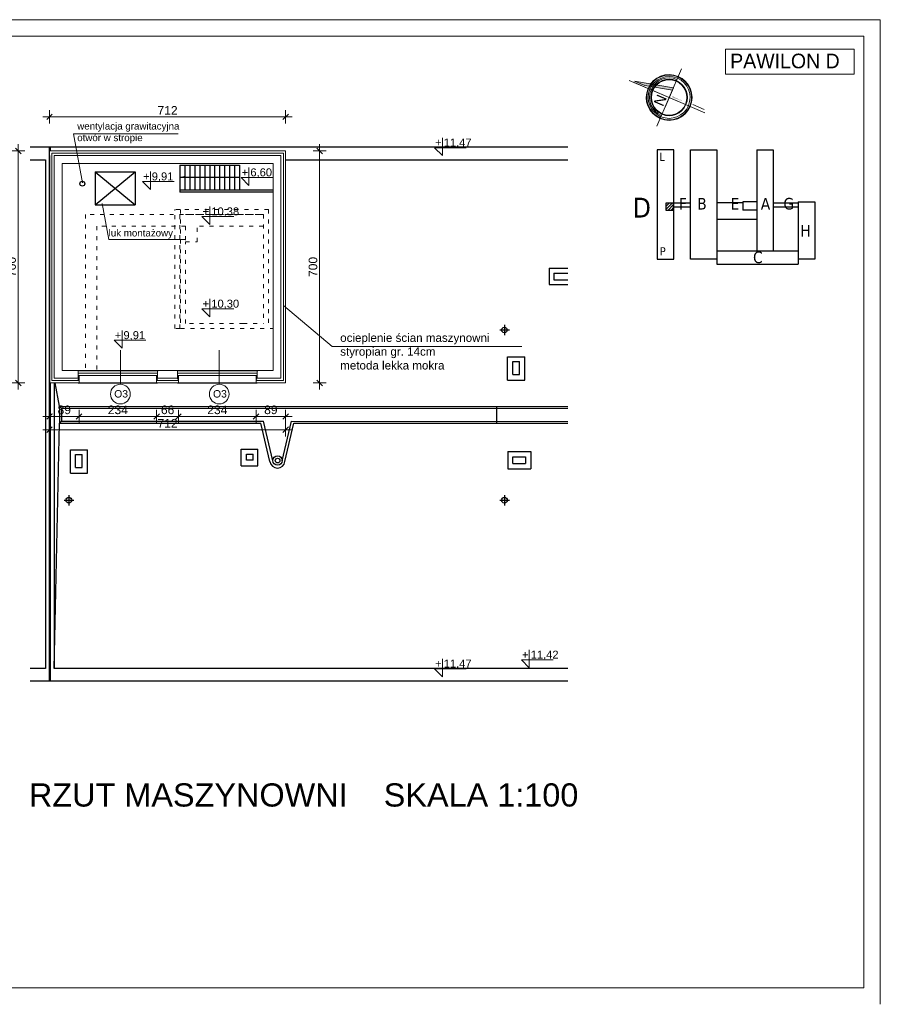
# Model space of a CAD drawing. Header units: millimetres. Extents: x 126553 to 403692, y -95821 to 38049.
# Tile 124 of 256: x 214760 to 217355, y -7992 to -5022. Entities that reach past the tile are written whole.
import ezdxf
from ezdxf.enums import TextEntityAlignment as Align

# ---------------------------------------------------------------- set-up
doc = ezdxf.new("R2010")
doc.units = ezdxf.units.MM
doc.linetypes.add('ACAD_ISO03W100', pattern=[30, 12, -18])
for name, color, linetype, lineweight in [('A-opis', 7, 'Continuous', 18), ('docieplenie', 6, 'Continuous', 18), ('docieplenie zew.', 6, 'Continuous', 18), ('OKNA', 7, 'Continuous', 13), ('opis', 6, 'Continuous', 18), ('opisy', 7, 'Continuous', 18), ('PODCIĄG', 11, 'ACAD_ISO03W100', 0), ('ramki', 250, 'Continuous', 13), ('WYMIAR', 7, 'Continuous', 18), ('ŚCIANY GRUBE', 7, 'Continuous', 20)]:
    doc.layers.add(name, color=color, linetype=linetype, lineweight=lineweight)
doc.layers.add('SCHEMAT', color=250, linetype='Continuous')
doc.layers.add('WIDOK', color=7, linetype='Continuous')
doc.styles.add('AR12', font='arial.ttf', dxfattribs={"height": 12})
doc.styles.add('Arial', font='arial.ttf')
doc.styles.add('RAK-10', font='ariali.ttf', dxfattribs={"height": 10})
doc.styles.add('RS12', font='Romans', dxfattribs={"width": 0.75, "height": 12})
doc.styles.add('RS8', font='ROMANS.SHX', dxfattribs={"width": 0.75, "height": 8})
doc.linetypes.add('ZIGZAG', pattern='A,0.0001,-0.2,[131,LTYPESHP.SHX,S=0.2,R=0,X=-0.2,Y=0],-0.4,[131,LTYPESHP.SHX,S=0.2,R=180,X=0.2,Y=0],-0.2', length=0.8001)
doc.dimstyles.new('A_100', dxfattribs={"dimtxt": 26, "dimasz": 2, "dimexe": 0, "dimexo": 5, "dimgap": 0.01, "dimtad": 0, "dimdec": 4, "dimrnd": 0.5, "dimdsep": 46, "dimtxsty": 'Arial', "dimblk1": 'K', "dimblk2": 'K', "dimsah": 1, "dimcen": 10, "dimse1": 1, "dimse2": 1, "dimclrd": 256, "dimclre": 256, "dimclrt": 1, "dimadec": 0, "dimazin": 0, "dimtfac": 0.5, "dimtdec": 4, "dimtmove": 0, "dimatfit": 3, "dimldrblk": 'K', "dimfxl": 1, "dimtvp": 0.75, "dimtolj": 1, "dimtzin": 0, "dimlwd": 13, "dimarcsym": 0})

# ---------------------------------------------------------------- blocks, each defined once
blk = doc.blocks.new('KOTA-WA')
at = {"color": 7}
for p, q in [((0, 27), (0, 0)), ((-12, 12), (0, 0)), ((-12, 12), (36, 12))]:
    blk.add_line(p, q, dxfattribs=at)
at = {"layer": 'A-opis', "color": 7, "style": 'RS12', "width": 0.6, "flags": 4}
blk.add_attdef('ZNAK', text='', height=8, dxfattribs=at).set_placement((-6.2, 19.7), align=Align.MIDDLE)
blk.add_attdef('RZEDNA', text='', height=10, dxfattribs=at).set_placement((2.1, 11.2), align=Align.BOTTOM_LEFT)
at = {"layer": 'A-opis', "color": 7, "style": 'RS8', "width": 0.6, "flags": 4}
blk.add_attdef('UWAGA', text='', height=7, dxfattribs=at).set_placement((3.8, 8.1), align=Align.TOP_LEFT)
blk = doc.blocks.new('orientacja')
at = {"layer": 'opisy'}
for p, q in [((16854.6, -18052), (16928.3, -17879)), ((16770.6, -17913.8), (16955, -17992.3)), ((16783.9, -17919.4), (16828, -17938.2)), ((16787.4, -17916), (16904.3, -17936.6)), ((16787.4, -17916), (16818, -17929.1)), ((16818, -17929.1), (16901.3, -17943.7)), ((16879.5, -17994.8), (16904.3, -17936.6)), ((16842.5, -17944.4), (16940.5, -17986.2)), ((16955, -17992.3), (16999.3, -18011.3)), ((16955, -17992.3), (16983.5, -18004.5)), ((16962.5, -17987), (16997.4, -18001.9))]:
    blk.add_line(p, q, dxfattribs=at)
for major_axis, start_param, end_param in [((27.1, 63.5), 0.000004, 6.283189), ((26.5, 62.1), 3.495329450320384e-06, 6.283188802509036), ((24.7, 58), 0.000024, 6.283209), ((21.6, 50.8), -0.000002, 6.283183), ((23.2, 54.4), 0.000002, 3.141594), ((20.9, 49), -1.261599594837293e-05, 6.283172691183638)]:
    blk.add_ellipse((16891.5, -17965.3), major_axis=major_axis, ratio=1, start_param=start_param, end_param=end_param, dxfattribs=at)
blk.add_solid([(16787.4, -17916), (16904.3, -17936.6), (16818, -17929.1), (16901.3, -17943.7)], dxfattribs=at)
at = {"style": 'RAK-10', "width": 1}
blk.add_text('ORIENTACJA', height=3.47, rotation=336.9136, dxfattribs=at).set_placement((16900.4, -17964.8))
blk = doc.blocks.new('K')
for p, q in [((-10, 0), (10, 0)), ((4.2, 4.2), (-4.2, -4.2)), ((0, 10), (0, -10))]:
    blk.add_line(p, q)
blk.add_trace([(-4.8, -3.7), (-3.7, -4.8), (3.7, 4.8), (4.8, 3.7)])
blk = doc.blocks.new('*D2506')
at = {"layer": 'Defpoints', "color": 0, "transparency": 16777216}
for p in [(214849.9, -6143), (214938.9, -6143), (214938.9, -6218.6)]:
    blk.add_point(p, dxfattribs=at)
at = {"layer": 'WYMIAR', "lineweight": 13, "transparency": 16777216}
blk.add_line((214851.9, -6218.6), (214936.9, -6218.6), dxfattribs=at)
at = {"layer": 'WYMIAR', "lineweight": 13, "transparency": 16777216, "xscale": 2, "yscale": 2, "zscale": 2, "rotation": 180}
blk.add_blockref('K', (214849.9, -6218.6), dxfattribs=at)
at = {"layer": 'WYMIAR', "lineweight": 13, "transparency": 16777216, "xscale": 2, "yscale": 2, "zscale": 2}
blk.add_blockref('K', (214938.9, -6218.6), dxfattribs=at)
at = {"layer": 'WYMIAR', "color": 1, "lineweight": 5, "transparency": 16777216, "insert": (214894.4, -6198.7), "char_height": 26, "attachment_point": 5, "style": 'Arial'}
blk.add_mtext('\\A1;89', dxfattribs=at)
blk = doc.blocks.new('*D2507')
at = {"layer": 'Defpoints', "color": 0, "transparency": 16777216}
for p in [(214938.9, -6143), (215172.9, -6143), (215172.9, -6218.6)]:
    blk.add_point(p, dxfattribs=at)
at = {"layer": 'WYMIAR', "lineweight": 13, "transparency": 16777216}
blk.add_line((214940.9, -6218.6), (215170.9, -6218.6), dxfattribs=at)
at = {"layer": 'WYMIAR', "lineweight": 13, "transparency": 16777216, "xscale": 2, "yscale": 2, "zscale": 2, "rotation": 180}
blk.add_blockref('K', (214938.9, -6218.6), dxfattribs=at)
at = {"layer": 'WYMIAR', "lineweight": 13, "transparency": 16777216, "xscale": 2, "yscale": 2, "zscale": 2}
blk.add_blockref('K', (215172.9, -6218.6), dxfattribs=at)
at = {"layer": 'WYMIAR', "color": 1, "lineweight": 5, "transparency": 16777216, "insert": (215055.9, -6198.7), "char_height": 26, "attachment_point": 5, "style": 'Arial'}
blk.add_mtext('\\A1;234', dxfattribs=at)
blk = doc.blocks.new('*D2508')
at = {"layer": 'Defpoints', "color": 0, "transparency": 16777216}
for p in [(215172.9, -6143), (215238.9, -6143), (215238.9, -6218.6)]:
    blk.add_point(p, dxfattribs=at)
at = {"layer": 'WYMIAR', "lineweight": 13, "transparency": 16777216}
blk.add_line((215174.9, -6218.6), (215236.9, -6218.6), dxfattribs=at)
at = {"layer": 'WYMIAR', "lineweight": 13, "transparency": 16777216, "xscale": 2, "yscale": 2, "zscale": 2, "rotation": 180}
blk.add_blockref('K', (215172.9, -6218.6), dxfattribs=at)
at = {"layer": 'WYMIAR', "lineweight": 13, "transparency": 16777216, "xscale": 2, "yscale": 2, "zscale": 2}
blk.add_blockref('K', (215238.9, -6218.6), dxfattribs=at)
at = {"layer": 'WYMIAR', "color": 1, "lineweight": 5, "transparency": 16777216, "insert": (215205.9, -6198.7), "char_height": 26, "attachment_point": 5, "style": 'Arial'}
blk.add_mtext('\\A1;66', dxfattribs=at)
blk = doc.blocks.new('*D2509')
at = {"layer": 'Defpoints', "color": 0, "transparency": 16777216}
for p in [(215238.9, -6143), (215472.9, -6143), (215472.9, -6218.6)]:
    blk.add_point(p, dxfattribs=at)
at = {"layer": 'WYMIAR', "lineweight": 13, "transparency": 16777216}
blk.add_line((215240.9, -6218.6), (215470.9, -6218.6), dxfattribs=at)
at = {"layer": 'WYMIAR', "lineweight": 13, "transparency": 16777216, "xscale": 2, "yscale": 2, "zscale": 2, "rotation": 180}
blk.add_blockref('K', (215238.9, -6218.6), dxfattribs=at)
at = {"layer": 'WYMIAR', "lineweight": 13, "transparency": 16777216, "xscale": 2, "yscale": 2, "zscale": 2}
blk.add_blockref('K', (215472.9, -6218.6), dxfattribs=at)
at = {"layer": 'WYMIAR', "color": 1, "lineweight": 5, "transparency": 16777216, "insert": (215355.9, -6198.7), "char_height": 26, "attachment_point": 5, "style": 'Arial'}
blk.add_mtext('\\A1;234', dxfattribs=at)
blk = doc.blocks.new('*D2510')
at = {"layer": 'Defpoints', "color": 0, "transparency": 16777216}
for p in [(215472.9, -6143), (215561.9, -6143), (215561.9, -6218.6)]:
    blk.add_point(p, dxfattribs=at)
at = {"layer": 'WYMIAR', "lineweight": 13, "transparency": 16777216}
blk.add_line((215474.9, -6218.6), (215559.9, -6218.6), dxfattribs=at)
at = {"layer": 'WYMIAR', "lineweight": 13, "transparency": 16777216, "xscale": 2, "yscale": 2, "zscale": 2, "rotation": 180}
blk.add_blockref('K', (215472.9, -6218.6), dxfattribs=at)
at = {"layer": 'WYMIAR', "lineweight": 13, "transparency": 16777216, "xscale": 2, "yscale": 2, "zscale": 2}
blk.add_blockref('K', (215561.9, -6218.6), dxfattribs=at)
at = {"layer": 'WYMIAR', "color": 1, "lineweight": 5, "transparency": 16777216, "insert": (215517.4, -6198.7), "char_height": 26, "attachment_point": 5, "style": 'Arial'}
blk.add_mtext('\\A1;89', dxfattribs=at)
blk = doc.blocks.new('*D2511')
at = {"layer": 'Defpoints', "color": 0, "transparency": 16777216}
for p in [(214849.9, -6146.9), (215561.9, -6146.9), (215561.9, -6258.6)]:
    blk.add_point(p, dxfattribs=at)
at = {"layer": 'WYMIAR', "lineweight": 13, "transparency": 16777216}
blk.add_line((214851.9, -6258.6), (215559.9, -6258.6), dxfattribs=at)
at = {"layer": 'WYMIAR', "lineweight": 13, "transparency": 16777216, "xscale": 2, "yscale": 2, "zscale": 2, "rotation": 180}
blk.add_blockref('K', (214849.9, -6258.6), dxfattribs=at)
at = {"layer": 'WYMIAR', "lineweight": 13, "transparency": 16777216, "xscale": 2, "yscale": 2, "zscale": 2}
blk.add_blockref('K', (215561.9, -6258.6), dxfattribs=at)
at = {"layer": 'WYMIAR', "color": 1, "lineweight": 5, "transparency": 16777216, "insert": (215205.9, -6239), "char_height": 26, "attachment_point": 5, "style": 'Arial'}
blk.add_mtext('\\A1;712', dxfattribs=at)
blk = doc.blocks.new('*D2512')
at = {"layer": 'Defpoints', "color": 0, "transparency": 16777216}
for p in [(215561.9, -5417.5), (215664.5, -5417.5), (215561.9, -6117.5)]:
    blk.add_point(p, dxfattribs=at)
at = {"layer": 'WYMIAR', "lineweight": 13, "transparency": 16777216}
blk.add_line((215664.5, -6115.5), (215664.5, -5419.5), dxfattribs=at)
at = {"layer": 'WYMIAR', "lineweight": 13, "transparency": 16777216, "xscale": 2, "yscale": 2, "zscale": 2}
for p, rotation in [((215664.5, -5417.5), 90), ((215664.5, -6117.5), 270)]:
    blk.add_blockref('K', p, dxfattribs=dict(at, rotation=rotation))
at = {"layer": 'WYMIAR', "color": 1, "lineweight": 5, "transparency": 16777216, "insert": (215644.6, -5767.5), "char_height": 26, "attachment_point": 5, "rotation": 90, "style": 'Arial'}
blk.add_mtext('\\A1;700', dxfattribs=at)
blk = doc.blocks.new('*D2513')
at = {"layer": 'Defpoints', "color": 0, "transparency": 16777216}
for p in [(214849.9, -5314.8), (214849.9, -5417.5), (215561.9, -5417.5)]:
    blk.add_point(p, dxfattribs=at)
at = {"layer": 'WYMIAR', "lineweight": 13, "transparency": 16777216}
blk.add_line((215559.9, -5314.8), (214851.9, -5314.8), dxfattribs=at)
at = {"layer": 'WYMIAR', "lineweight": 13, "transparency": 16777216, "xscale": 2, "yscale": 2, "zscale": 2, "rotation": 180}
blk.add_blockref('K', (214849.9, -5314.8), dxfattribs=at)
at = {"layer": 'WYMIAR', "lineweight": 13, "transparency": 16777216, "xscale": 2, "yscale": 2, "zscale": 2}
blk.add_blockref('K', (215561.9, -5314.8), dxfattribs=at)
at = {"layer": 'WYMIAR', "color": 1, "lineweight": 5, "transparency": 16777216, "insert": (215205.9, -5295.2), "char_height": 26, "attachment_point": 5, "style": 'Arial'}
blk.add_mtext('\\A1;712', dxfattribs=at)
blk = doc.blocks.new('*D2514')
at = {"layer": 'Defpoints', "color": 0, "transparency": 16777216}
for p in [(214814.7, -5417.5), (214755.5, -6117.5), (214814.7, -6117.5)]:
    blk.add_point(p, dxfattribs=at)
at = {"layer": 'WYMIAR', "lineweight": 13, "transparency": 16777216}
blk.add_line((214755.5, -5419.5), (214755.5, -6115.5), dxfattribs=at)
at = {"layer": 'WYMIAR', "lineweight": 13, "transparency": 16777216, "xscale": 2, "yscale": 2, "zscale": 2}
for p, rotation in [((214755.5, -5417.5), 90), ((214755.5, -6117.5), 270)]:
    blk.add_blockref('K', p, dxfattribs=dict(at, rotation=rotation))
at = {"layer": 'WYMIAR', "color": 1, "lineweight": 5, "transparency": 16777216, "insert": (214735.6, -5767.5), "char_height": 26, "attachment_point": 5, "rotation": 90, "style": 'Arial'}
blk.add_mtext('\\A1;700', dxfattribs=at)

msp = doc.modelspace()

# ---------------------------------------------------------------- hatches: boundary and pattern name
at = {"layer": 'WYMIAR', "lineweight": 5}
h = msp.add_hatch(dxfattribs=at)
h.set_pattern_fill('ANSI31', color=1, scale=50, style=0)
h.set_pattern_definition([(45, (202343.679, -6426.4585), (-4.4194174, 4.4194174), [])])
h.paths.add_polyline_path([(216708.25785, -5595.90291), (216732.15085, -5595.90291), (216732.15085, -5574.84791), (216708.25785, -5574.84791)])

# ---------------------------------------------------------------- linework, layer by layer
at = {"layer": 'docieplenie', "linetype": 'ZIGZAG'}
for p, q in [((214856.71759, -5424.79956), (214856.71759, -6110.48108)), ((214856.81945, -5424.70717), (215555.22932, -5424.70717)), ((215555.22932, -5424.70717), (215555.22932, -6110.40925)), ((214856.71759, -6110.48108), (214937.41815, -6110.48108)), ((214936.00724, -6106.84335), (214938.6622, -6104.30648)), ((214937.41815, -6110.48108), (214936.00724, -6106.84335)), ((214936.26367, -6100.85181), (214938.6622, -6098.10236)), ((214938.6622, -6104.30648), (214936.26367, -6100.85181)), ((214938.6622, -6098.10236), (214936.61645, -6095.77583)), ((215173.1814, -6102.3238), (215175.61721, -6099.74212)), ((215175.39571, -6105.34817), (215173.1814, -6102.3238)), ((215173.25531, -6096.64395), (215173.84568, -6095.75883)), ((215175.61721, -6099.74212), (215173.25531, -6096.64395)), ((215173.25531, -6107.78237), (215175.39571, -6105.34817)), ((215174.65775, -6110.36418), (215173.25531, -6107.78237)), ((215174.57517, -6110.38882), (215237.21992, -6110.38882)), ((215236.19694, -6097.72649), (215238.24311, -6095.75475)), ((215238.60839, -6101.08574), (215236.19694, -6097.72649)), ((215236.34305, -6104.0798), (215238.60839, -6101.08574)), ((215238.60839, -6107.07385), (215236.34305, -6104.0798)), ((215237.21992, -6110.38882), (215238.60839, -6107.07385)), ((215473.00625, -6107.3837), (215475.38509, -6105.0063)), ((215474.51436, -6110.40925), (215473.00625, -6107.3837)), ((215473.20446, -6102.03451), (215475.64936, -6099.65711)), ((215475.38509, -6105.0063), (215473.20446, -6102.03451)), ((215473.33659, -6096.55327), (215474.19567, -6095.69465)), ((215475.64936, -6099.65711), (215473.33659, -6096.55327)), ((215555.22932, -6110.40925), (215474.51436, -6110.40925))]:
    msp.add_line(p, q, dxfattribs=at)
at = {"layer": 'docieplenie zew.'}
for p, q in [((214849.93129, -5417.45513), (215561.93129, -5417.45513)), ((214849.93129, -5417.45513), (214849.93129, -6117.45513)), ((214849.93129, -5417.45513), (214849.93129, -6117.45513)), ((215561.93129, -5417.45513), (215561.93129, -6117.45513)), ((215475.93129, -6103.45513), (215475.93129, -6079.45513)), ((214849.93129, -6117.45513), (214935.93129, -6117.45513)), ((214938.93129, -6095.45513), (214935.93129, -6095.45513)), ((214935.93129, -6117.45513), (214938.93129, -6117.45513)), ((214938.93129, -6117.45513), (214938.93129, -6095.45513)), ((215172.93129, -6117.45513), (215172.93129, -6095.45513)), ((215172.93129, -6095.45513), (215175.93129, -6095.45513)), ((215175.93129, -6117.45513), (215172.93129, -6117.45513)), ((215175.93129, -6117.45513), (215235.93129, -6117.45513)), ((215235.93129, -6095.45513), (215238.93129, -6095.45513)), ((215238.93129, -6117.45513), (215235.93129, -6117.45513)), ((215238.93129, -6095.45513), (215238.93129, -6117.45513)), ((215472.93129, -6117.45513), (215472.93129, -6095.45513)), ((215472.93129, -6095.45513), (215475.93129, -6095.45513)), ((215475.93129, -6117.45513), (215472.93129, -6117.45513)), ((215475.93129, -6117.45513), (215561.93129, -6117.45513))]:
    msp.add_line(p, q, dxfattribs=at)
at = {"layer": 'OKNA'}
for p, q in [((214935.93129, -6087.45513), (215175.93129, -6087.45513)), ((215235.93129, -6087.45513), (215475.93129, -6087.45513)), ((214935.93129, -6095.45513), (215175.93129, -6095.45513)), ((215235.93129, -6095.45513), (215475.93129, -6095.45513))]:
    msp.add_line(p, q, dxfattribs=at)
at = {"layer": 'opisy'}
for p, q in [((214922.02346, -5365.8278), (215237.5534, -5365.8278)), ((214922.46059, -5365.8278), (214948.93742, -5513.52082)), ((215008.91671, -5576.07268), (215028.7617, -5685.10952)), ((215028.7617, -5685.10952), (215259.93129, -5685.10952)), ((215555.22932, -5883.70911), (215702.20831, -6007.24161)), ((215702.20831, -6007.24161), (216274.41827, -6007.24161))]:
    msp.add_line(p, q, dxfattribs=at)
at = {"layer": 'opisy', "color": 8}
for p, q in [((215063.6343, -6018.65426), (215063.6343, -6121.42723)), ((215361.61876, -6018.65426), (215361.61876, -6121.42723))]:
    msp.add_line(p, q, dxfattribs=at)
at = {"layer": 'opisy'}
for centre in [(215063.6343, -6151.12748), (215361.61876, -6151.12748)]:
    msp.add_circle(centre, 29.70025, dxfattribs=at)
at = {"layer": 'PODCIĄG', "linetype": 'ACAD_ISO03W100'}
for p, q in [((215494.24328, -5609.45513), (214957.93129, -5609.45513)), ((214957.93129, -5609.74859), (214957.93129, -6079.45513)), ((215227.93129, -5953.45513), (215227.93129, -5594.45513)), ((215227.93129, -5596.95513), (215227.93129, -5594.45513)), ((215242.93129, -5594.45513), (215227.93129, -5594.45513)), ((215242.93129, -5953.45513), (215242.93129, -5594.45513)), ((215244.93129, -5594.45513), (215244.93129, -5953.45513)), ((215509.93129, -5594.45513), (215244.93129, -5594.45513)), ((215259.93129, -5609.45513), (215494.93129, -5609.45513)), ((215494.93129, -5609.45513), (215259.93129, -5609.45513)), ((215494.93129, -5609.45513), (215494.93129, -5938.45513)), ((215509.93129, -5594.45513), (215509.93129, -5953.45513)), ((214992.93129, -5644.74859), (214992.93129, -6079.45513)), ((215259.93129, -5644.74859), (214992.93129, -5644.74859)), ((215259.93129, -5644.74859), (215259.93129, -5691.89457)), ((215494.24328, -5644.74859), (215294.93129, -5644.74859)), ((215294.93129, -5691.89457), (215294.93129, -5644.74859)), ((215259.93129, -5938.45513), (215259.93129, -5691.89457)), ((215259.93129, -5691.89457), (215294.93129, -5691.89457)), ((215434.43129, -5938.45513), (215259.93129, -5938.45513)), ((215434.43129, -5938.45513), (215494.93129, -5938.45513)), ((215242.93129, -5953.45513), (215227.93129, -5953.45513)), ((215244.93129, -5953.45513), (215523.93129, -5953.45513))]:
    msp.add_line(p, q, dxfattribs=at)
at = {"layer": 'ramki', "ltscale": 0.6}
for p, q in [((214060.73964, -5021.71916), (217355.37072, -5021.71916)), ((217355.37072, -7991.71916), (217355.37072, -5021.71916)), ((217355.37072, -5021.71916), (217355.37072, -7991.71916)), ((214260.73964, -5071.71916), (217305.37072, -5071.71916)), ((217305.37072, -7941.71916), (217305.37072, -5071.71916)), ((214260.73964, -7941.71916), (217305.37072, -7941.71916))]:
    msp.add_line(p, q, dxfattribs=at)
at = {"layer": 'ramki'}
msp.add_lwpolyline([(216888.80433, -5110.34334), (217276.35809, -5110.34334), (217276.35809, -5186.0022), (216888.80433, -5186.0022)], close=True, dxfattribs=at)
at = {"layer": 'SCHEMAT', "color": 7}
for p, q in [((216682.67908, -5414.2213), (216682.67908, -5744.2213)), ((216732.67908, -5414.2213), (216682.67908, -5414.2213)), ((216732.67908, -5744.2213), (216732.67908, -5414.2213)), ((216782.67908, -5744.2213), (216782.67908, -5414.2213)), ((216782.67908, -5414.2213), (216862.67908, -5414.2213)), ((216862.67908, -5414.2213), (216862.67908, -5759.2213)), ((216982.67908, -5414.2213), (216982.67908, -5719.2213)), ((216982.67908, -5414.2213), (217032.67908, -5414.2213)), ((217032.67908, -5414.2213), (217032.67908, -5719.2213)), ((216732.67908, -5574.2213), (216782.67908, -5574.2213)), ((216940.67908, -5574.2213), (216862.67908, -5574.2213)), ((216982.67908, -5570.86119), (216940.67908, -5570.86119)), ((217032.67908, -5574.2213), (217107.67908, -5574.2213)), ((217107.67908, -5570.86119), (217107.67908, -5759.2213)), ((217107.67908, -5570.86119), (217157.67908, -5570.86119)), ((217157.67908, -5570.86119), (217157.67908, -5744.2213)), ((216732.67908, -5586.2213), (216782.67908, -5586.2213)), ((216982.67908, -5595.86119), (216940.67908, -5595.86119)), ((217032.67908, -5586.2213), (217107.67908, -5586.2213)), ((216982.67908, -5624.2213), (216862.67908, -5624.2213)), ((216862.67908, -5719.2213), (217107.67908, -5719.2213)), ((216682.67908, -5744.2213), (216732.67908, -5744.2213)), ((216862.67908, -5744.2213), (216782.67908, -5744.2213)), ((216862.67908, -5759.2213), (217107.67908, -5759.2213)), ((217157.67908, -5744.2213), (217107.67908, -5744.2213))]:
    msp.add_line(p, q, dxfattribs=at)
at = {"layer": 'SCHEMAT', "color": 7, "lineweight": 30}
for p, q in [((216682.67908, -5414.2213), (216682.67908, -5744.2213)), ((216732.67908, -5414.2213), (216682.67908, -5414.2213)), ((216732.67908, -5744.2213), (216732.67908, -5414.2213)), ((216682.67908, -5744.2213), (216732.67908, -5744.2213))]:
    msp.add_line(p, q, dxfattribs=at)
at = {"layer": 'SCHEMAT'}
msp.add_line((216940.67908, -5570.86119), (216940.67908, -5595.86119), dxfattribs=at)
at = {"layer": 'SCHEMAT', "color": 7}
msp.add_lwpolyline([(216732.15085, -5574.84791), (216708.25785, -5574.84791), (216708.25785, -5595.90291), (216732.15085, -5595.90291)], close=True, dxfattribs=at)
at = {"layer": 'WIDOK'}
for p, q in [((214791.10358, -5405.45513), (215561.93129, -5405.45513)), ((214849.93129, -6179.88899), (214849.93129, -5405.45513)), ((214849.93129, -7017.45513), (214849.93129, -5419.45513)), ((214849.93129, -5431.45513), (214849.93129, -6978.45513)), ((214849.93129, -5431.45513), (214849.93129, -6978.45513)), ((214851.93129, -5405.45513), (214851.93129, -5417.45513)), ((215561.93129, -5405.45513), (216413.14809, -5405.45513)), ((214791.10358, -5444.45513), (214837.93129, -5444.45513)), ((214837.93129, -5444.45513), (214837.93129, -6978.45513)), ((215242.93129, -5460.45513), (215422.93129, -5460.45513)), ((215242.93129, -5460.45513), (215242.93129, -5535.45513)), ((215257.93129, -5460.45513), (215257.93129, -5535.45513)), ((215272.93129, -5460.45513), (215272.93129, -5535.45513)), ((215287.93129, -5460.45513), (215287.93129, -5477.1218)), ((215287.93129, -5460.45513), (215287.93129, -5535.45513)), ((215302.93129, -5460.45513), (215302.93129, -5502.1218)), ((215302.93129, -5460.45513), (215302.93129, -5535.45513)), ((215317.93129, -5460.45513), (215317.93129, -5527.1218)), ((215317.93129, -5460.45513), (215317.93129, -5535.45513)), ((215332.93129, -5460.45513), (215332.93129, -5535.45513)), ((215347.93129, -5460.45513), (215347.93129, -5535.45513)), ((215362.93129, -5460.45513), (215362.93129, -5535.45513)), ((215377.93129, -5460.45513), (215377.93129, -5535.45513)), ((215392.93129, -5460.45513), (215392.93129, -5535.45513)), ((215407.93129, -5460.45513), (215407.93129, -5535.45513)), ((215422.93129, -5460.45513), (215422.93129, -5535.45513)), ((215561.93129, -5444.45513), (216413.14809, -5444.45513)), ((214987.93129, -5480.45513), (214987.93129, -5580.45513)), ((214987.93129, -5480.45513), (215107.93129, -5480.45513)), ((214987.93129, -5480.45513), (215107.93129, -5580.45513)), ((214987.93129, -5580.45513), (215107.93129, -5480.45513)), ((215107.93129, -5480.45513), (215107.93129, -5580.45513)), ((215107.93129, -5480.45513), (215107.93129, -5580.45513)), ((215242.93129, -5497.95513), (215260.43129, -5493.78847)), ((215422.93129, -5497.95513), (215242.93129, -5497.95513)), ((215523.93129, -5535.45513), (215242.93129, -5535.45513)), ((215242.93129, -5535.45513), (215242.93129, -5542.45513)), ((215523.93129, -5542.45513), (215242.93129, -5542.45513)), ((214987.93129, -5580.45513), (215107.93129, -5580.45513)), ((214987.93129, -5580.45513), (215107.93129, -5580.45513)), ((216356.76721, -5771.44287), (216413.14809, -5771.44287)), ((216356.76721, -5771.44287), (216356.76721, -5820.43062)), ((216371.28205, -5786.45513), (216413.14809, -5786.45513)), ((216371.28205, -5786.45513), (216371.28205, -5806.45513)), ((216371.28205, -5786.45513), (216413.14809, -5786.45513)), ((216356.76721, -5820.43062), (216357.10208, -5820.43062)), ((216357.10208, -5820.43062), (216413.14809, -5820.43062)), ((216371.28205, -5806.45513), (216413.14809, -5806.45513)), ((216207.83917, -5957.72066), (216237.23252, -5957.72066)), ((216221.81868, -5941.98502), (216221.81868, -5973.70975)), ((216231.33145, -6108.78826), (216231.33145, -6038.78826)), ((216231.33145, -6038.78826), (216283.33145, -6038.78826)), ((216246.93129, -6091.47399), (216246.93129, -6052.97399)), ((216246.93129, -6052.97399), (216266.93129, -6052.97399)), ((216266.93129, -6091.47399), (216266.93129, -6052.97399)), ((216283.33145, -6108.78826), (216283.33145, -6038.78826)), ((214935.93129, -6079.45513), (215177.93129, -6079.45513)), ((215235.93129, -6079.45513), (215477.93129, -6079.45513)), ((214851.93129, -6117.45513), (214851.93129, -7017.45513)), ((214863.93129, -6117.45513), (214863.93129, -6978.45513)), ((214879.82168, -6187.90786), (214866.56549, -6117.45513)), ((214935.93129, -6117.45513), (215175.93129, -6117.45513)), ((215235.93129, -6117.45513), (215475.93129, -6117.45513)), ((216231.33145, -6108.78826), (216275.33145, -6108.78826)), ((216231.33145, -6108.78826), (216283.33145, -6108.78826)), ((216246.93129, -6091.47399), (216266.93129, -6091.47399)), ((214879.82168, -6187.90786), (216413.14809, -6188.13997)), ((214879.82168, -6187.90786), (214879.82168, -6238.46783)), ((214879.82168, -6187.90786), (214886.20935, -6193.02204)), ((214886.20935, -6193.02204), (214886.20935, -6233.02204)), ((214886.20935, -6193.02204), (216413.14809, -6193.25319)), ((216197.59822, -6188.26556), (216197.59882, -6238.43963)), ((214886.20935, -6233.02204), (214879.82168, -6238.46783)), ((214886.20935, -6233.02204), (215495.45254, -6233.11427)), ((215523.80481, -6352.32304), (215495.45254, -6233.11427)), ((215551.61117, -6352.10083), (215579.95838, -6233.12706)), ((215579.95838, -6233.12706), (216413.14809, -6233.25319)), ((214863.93129, -6978.45513), (214879.82168, -6238.46783)), ((214879.82168, -6238.46783), (215487.54422, -6238.46783)), ((215514.65446, -6354.3714), (215487.54422, -6238.46783)), ((215559.76565, -6354.24618), (215586.8759, -6238.3426)), ((215586.83947, -6238.46783), (216413.14809, -6238.46783)), ((214912.92954, -6389.50212), (214912.92954, -6319.50212)), ((214912.92954, -6319.50212), (214964.92954, -6319.50212)), ((214964.92954, -6389.50212), (214964.92954, -6319.50212)), ((215428.19611, -6367.40957), (215428.19611, -6317.40957)), ((215428.19611, -6317.40957), (215478.19611, -6317.40957)), ((215478.19611, -6367.40957), (215478.19611, -6317.40957)), ((216231.64886, -6324.65996), (216301.64886, -6324.65996)), ((216231.64886, -6324.65996), (216231.64886, -6368.65996)), ((216231.64886, -6324.65996), (216231.64886, -6376.65996)), ((216301.64886, -6324.65996), (216301.64886, -6376.65996)), ((214928.52938, -6372.18786), (214928.52938, -6333.68786)), ((214928.52938, -6333.68786), (214948.52938, -6333.68786)), ((214948.52938, -6372.18786), (214948.52938, -6333.68786)), ((215443.93129, -6350.65125), (215443.93129, -6331.94358)), ((215443.93129, -6331.94358), (215463.93129, -6331.94358)), ((215463.93129, -6350.65125), (215443.93129, -6350.65125)), ((215463.93129, -6350.65125), (215463.93129, -6331.94358)), ((216246.93129, -6360.2598), (216246.93129, -6340.2598)), ((216246.93129, -6340.2598), (216285.43129, -6340.2598)), ((216285.43129, -6340.2598), (216285.43129, -6360.2598)), ((214851.93129, -6370.65125), (214851.93129, -7003.45513)), ((214851.93129, -6908.95513), (214851.93129, -6377.65125)), ((214928.52938, -6372.18786), (214948.52938, -6372.18786)), ((215428.19611, -6367.40957), (215478.19611, -6367.40957)), ((216231.64886, -6376.65996), (216301.64886, -6376.65996)), ((216246.93129, -6360.2598), (216285.43129, -6360.2598)), ((214912.92954, -6389.50212), (214956.92954, -6389.50212)), ((214912.92954, -6389.50212), (214964.92954, -6389.50212)), ((214894.16272, -6471.24231), (214923.55606, -6471.24231)), ((214908.14223, -6455.50666), (214908.14223, -6487.2314)), ((216207.83917, -6471.24231), (216237.23252, -6471.24231)), ((216221.81868, -6455.50666), (216221.81868, -6487.2314)), ((214837.93129, -6978.45513), (214791.10358, -6978.45513)), ((216413.14809, -6978.45513), (214863.93129, -6978.45513)), ((214851.93129, -7017.45513), (214791.10358, -7017.45513)), ((216413.14809, -7017.45513), (214851.93129, -7017.45513))]:
    msp.add_line(p, q, dxfattribs=at)
for centre, radius in [((214948.93129, -5516.45513), 7.5), ((216221.74668, -5957.69193), 8.39822), ((215537.70772, -6351.64225), 14), ((215537.70772, -6351.64225), 7), ((214908.07022, -6471.21357), 8.67031), ((216221.74668, -6471.21357), 8.67031)]:
    msp.add_circle(centre, radius, dxfattribs=at)
msp.add_arc((215537.20226, -6351.50223), 22.72962, 187.25182406, 353.06627595, dxfattribs=at)
at = {"layer": 'ŚCIANY GRUBE'}
for p, q in [((214863.93129, -5431.45513), (214863.93129, -6103.45513)), ((214863.93129, -5431.45513), (215547.93129, -5431.45513)), ((215547.93129, -5431.45513), (215547.93129, -6103.45513)), ((214887.93129, -5455.45513), (214887.93129, -6079.45513)), ((214887.93129, -5455.45513), (215523.93129, -5455.45513)), ((215523.93129, -5455.45513), (215523.93129, -6079.45513)), ((214887.93129, -6079.45513), (214935.93129, -6079.45513)), ((214935.93129, -6079.45513), (214935.93129, -6103.45513)), ((215175.93129, -6079.45513), (215175.93129, -6103.45513)), ((215175.93129, -6079.45513), (215235.93129, -6079.45513)), ((215235.93129, -6079.45513), (215235.93129, -6103.45513)), ((215235.93129, -6079.45513), (215235.93129, -6103.45513)), ((215475.93129, -6079.45513), (215475.93129, -6103.45513)), ((215475.93129, -6079.45513), (215523.93129, -6079.45513)), ((214863.93129, -6103.45513), (214935.93129, -6103.45513)), ((215175.93129, -6103.45513), (215235.93129, -6103.45513)), ((215475.93129, -6103.45513), (215547.93129, -6103.45513))]:
    msp.add_line(p, q, dxfattribs=at)

# ---------------------------------------------------------------- block references
at = {"layer": 'A-opis'}
ref = msp.add_blockref('KOTA-WA', (216034.55496, -5431.86741), dxfattribs=dict(at, xscale=2, yscale=2, zscale=2))
ref.add_attrib('ZNAK', '+', dxfattribs={"layer": '0', "color": 101, "height": 24, "style": 'AR12', "flags": 4}).set_placement((216022.19274, -5411.43722), align=Align.BOTTOM_CENTER)
ref.add_attrib('RZEDNA', '11,47', dxfattribs={"layer": '0', "color": 101, "height": 24, "style": 'AR12', "flags": 4}).set_placement((216038.7711, -5411.43722), align=Align.BOTTOM_LEFT)
ref = msp.add_blockref('KOTA-WA', (215153.94742, -5534.03336), dxfattribs=dict(at, xscale=2, yscale=2, zscale=2))
ref.add_attrib('ZNAK', '+', dxfattribs={"layer": '0', "color": 101, "height": 24, "style": 'AR12', "flags": 4}).set_placement((215141.5852, -5513.60317), align=Align.BOTTOM_CENTER)
ref.add_attrib('RZEDNA', '9,91', dxfattribs={"layer": '0', "color": 101, "height": 24, "style": 'AR12', "flags": 4}).set_placement((215158.16356, -5513.60317), align=Align.BOTTOM_LEFT)
ref = msp.add_blockref('KOTA-WA', (215451.40523, -5521.77627), dxfattribs=dict(at, xscale=2, yscale=2, zscale=2))
ref.add_attrib('ZNAK', '+', dxfattribs={"layer": '0', "color": 101, "height": 24, "style": 'AR12', "flags": 4}).set_placement((215439.04301, -5501.34608), align=Align.BOTTOM_CENTER)
ref.add_attrib('RZEDNA', '6,60', dxfattribs={"layer": '0', "color": 101, "height": 24, "style": 'AR12', "flags": 4}).set_placement((215455.62138, -5501.34608), align=Align.BOTTOM_LEFT)
ref = msp.add_blockref('KOTA-WA', (215333.64574, -5639.60729), dxfattribs=dict(at, xscale=2, yscale=2, zscale=2))
ref.add_attrib('ZNAK', '+', dxfattribs={"layer": '0', "color": 101, "height": 24, "style": 'AR12', "flags": 4}).set_placement((215321.28352, -5619.1771), align=Align.BOTTOM_CENTER)
ref.add_attrib('RZEDNA', '10,38', dxfattribs={"layer": '0', "color": 101, "height": 24, "style": 'AR12', "flags": 4}).set_placement((215337.86189, -5619.1771), align=Align.BOTTOM_LEFT)
ref = msp.add_blockref('KOTA-WA', (215333.64574, -5917.91336), dxfattribs=dict(at, xscale=2, yscale=2, zscale=2))
ref.add_attrib('ZNAK', '+', dxfattribs={"layer": '0', "color": 101, "height": 24, "style": 'AR12', "flags": 4}).set_placement((215321.28352, -5897.48317), align=Align.BOTTOM_CENTER)
ref.add_attrib('RZEDNA', '10,30', dxfattribs={"layer": '0', "color": 101, "height": 24, "style": 'AR12', "flags": 4}).set_placement((215337.86189, -5897.48317), align=Align.BOTTOM_LEFT)
ref = msp.add_blockref('KOTA-WA', (215068.72981, -6012.87808), dxfattribs=dict(at, xscale=2, yscale=2, zscale=2))
ref.add_attrib('ZNAK', '+', dxfattribs={"layer": '0', "color": 101, "height": 24, "style": 'AR12', "flags": 4}).set_placement((215056.36759, -5992.44789), align=Align.BOTTOM_CENTER)
ref.add_attrib('RZEDNA', '9,91', dxfattribs={"layer": '0', "color": 101, "height": 24, "style": 'AR12', "flags": 4}).set_placement((215072.94596, -5992.44789), align=Align.BOTTOM_LEFT)
ref = msp.add_blockref('KOTA-WA', (216034.55496, -7003.63684), dxfattribs=dict(at, xscale=2, yscale=2, zscale=2))
ref.add_attrib('ZNAK', '+', dxfattribs={"layer": '0', "color": 101, "height": 24, "style": 'AR12', "flags": 4}).set_placement((216022.19274, -6983.20666), align=Align.BOTTOM_CENTER)
ref.add_attrib('RZEDNA', '11,47', dxfattribs={"layer": '0', "color": 101, "height": 24, "style": 'AR12', "flags": 4}).set_placement((216038.7711, -6983.20666), align=Align.BOTTOM_LEFT)
ref = msp.add_blockref('KOTA-WA', (216296.91321, -6976.61678), dxfattribs=dict(at, xscale=2, yscale=2, zscale=2))
ref.add_attrib('ZNAK', '+', dxfattribs={"layer": '0', "color": 101, "height": 24, "style": 'AR12', "flags": 4}).set_placement((216284.55099, -6956.18659), align=Align.BOTTOM_CENTER)
ref.add_attrib('RZEDNA', '11,42', dxfattribs={"layer": '0', "color": 101, "height": 24, "style": 'AR12', "flags": 4}).set_placement((216301.12935, -6956.18659), align=Align.BOTTOM_LEFT)
at = {"layer": 'opisy'}
msp.add_blockref('orientacja', (199827.06795, 12709.02091), dxfattribs=at)

# ---------------------------------------------------------------- texts
at = {"layer": 'opis', "insert": (216902.65781, -5124.26226), "char_height": 44, "attachment_point": 1}
msp.add_mtext('PAWILON D', dxfattribs=at)
at = {"layer": 'opisy', "style": 'AR12', "width": 1}
msp.add_text('N', height=31.53815, rotation=66.91359195, dxfattribs=at).set_placement((216699.86527, -5285.69976))
at = {"layer": 'opisy', "attachment_point": 1}
for s, insert, char_height, width in [('{\\fArial|b0|i0|c238|p34;wentylacja grawitacyjna\\Potwór w stropie}', (214933.48029, -5332.08359), 21, 387.5574), ('{\\fTahoma|b0|i0|c238|p32;L}', (216689.10266, -5422.77822), 25, 9.8132), ('{\\fTahoma|b0|i0|c238|p32;D}', (216609.09496, -5558.68148), 60, 9.8132), ('{\\fTahoma|b0|i0|c238|p32;F}', (216747.83553, -5559.37598), 35, 9.8132), ('{\\fTahoma|b0|i0|c238|p32;B}', (216803.34825, -5559.37598), 35, 9.8132), ('{\\fTahoma|b0|i0|c238|p32;E}', (216904.00523, -5559.37598), 35, 9.8132), ('{\\fTahoma|b0|i0|c238|p32;A}', (216995.0623, -5559.37598), 35, 9.8132), ('{\\fTahoma|b0|i0|c238|p32;G}', (217063.25913, -5559.37598), 35, 9.8132), ('{\\fTahoma|b0|i0|c238|p32;H}', (217113.97147, -5641.2397), 35, 9.8132), ('{\\fArial|b0|i0|c238|p34;luk montażowy}', (215028.2251, -5654.54496), 21, 387.5574), ('{\\fTahoma|b0|i0|c238|p32;P}', (216690.33385, -5707.9372), 25, 9.8132), ('{\\fTahoma|b0|i0|c238|p32;C}', (216971.5757, -5721.02105), 35, 9.8132), ('{\\fArial|b0|i0|c238|p34;ocieplenie ścian maszynowni \\Pstyropian gr. 14cm\\Pmetoda lekka mokra}', (215726.54102, -5968.54781), 25, 637.6653), ('{\\fArial|b0|i0|c238|p34;O3}', (215044.9723, -6139.02806), 22.4, 15.9), ('{\\fArial|b0|i0|c238|p34;O3}', (215342.95676, -6139.02806), 22.4, 15.9)]:
    msp.add_mtext(s, dxfattribs=dict(at, insert=insert, char_height=char_height, width=width))
at = {"layer": 'WYMIAR', "insert": (214787.67101, -7325.20314), "char_height": 70, "width": 3467.6972, "attachment_point": 1}
msp.add_mtext('{\\fArial|b0|i0|c238|p34;RZUT MASZYNOWNI    SKALA 1:100}', dxfattribs=at)

# ---------------------------------------------------------------- dimensions: what is measured, and where the dimension line sits
at = {"layer": 'WYMIAR', "lineweight": 5}
for base, p1, p2, picture, middle in [((214849.93129, -5314.82249), (215561.93129, -5417.45513), (214849.93129, -5417.45513), '*D2513', (215205.93129, -5295.24268)), ((214938.93129, -6218.59494), (214849.93129, -6143.02006), (214938.93129, -6143.02006), '*D2506', (214894.43129, -6198.6826)), ((215561.93129, -6258.59494), (214849.93129, -6146.86505), (215561.93129, -6146.86505), '*D2511', (215205.93129, -6239.01514))]:
    dim = msp.add_linear_dim(base=base, p1=p1, p2=p2, dimstyle='A_100', dxfattribs=at)
    dim.commit()
    dim.dimension.update_dxf_attribs({"geometry": picture, "text_midpoint": middle})
for base, p1, p2, picture, middle in [((214755.49896, -6117.45513), (214814.67537, -5417.45513), (214814.67537, -6117.45513), '*D2514', (214735.58662, -5767.45513)), ((215664.47849, -5417.45513), (215561.93129, -6117.45513), (215561.93129, -5417.45513), '*D2512', (215644.56615, -5767.45513))]:
    dim = msp.add_linear_dim(base=base, p1=p1, p2=p2, angle=90, dimstyle='A_100', dxfattribs=at)
    dim.commit()
    dim.dimension.update_dxf_attribs({"geometry": picture, "text_midpoint": middle})
for base, p1, p2, picture, middle in [((215172.93129, -6218.59494), (214938.93129, -6143.02006), (215172.93129, -6143.02006), '*D2507', (215055.93129, -6198.6693)), ((215238.93129, -6218.59494), (215172.93129, -6143.02006), (215238.93129, -6143.02006), '*D2508', (215205.93129, -6198.6826)), ((215472.93129, -6218.59494), (215238.93129, -6143.02006), (215472.93129, -6143.02006), '*D2509', (215355.93129, -6198.6693)), ((215561.93129, -6218.59494), (215472.93129, -6143.02006), (215561.93129, -6143.02006), '*D2510', (215517.43129, -6198.6826))]:
    dim = msp.add_linear_dim(base=base, p1=p1, p2=p2, dimstyle='A_100', override={"dimtmove": 1}, dxfattribs=at)
    dim.commit()
    dim.dimension.update_dxf_attribs({"geometry": picture, "text_midpoint": middle})

doc.saveas('drawing.dxf')
